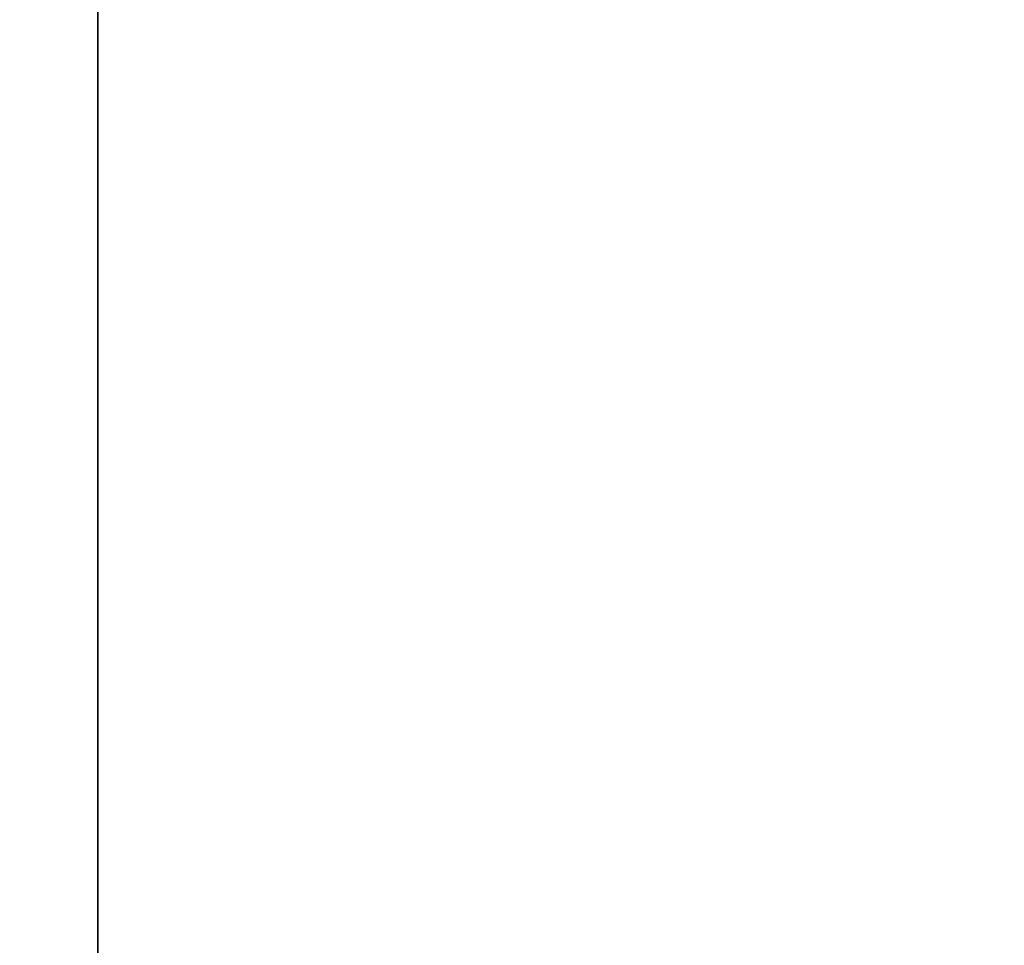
# Model space of a CAD drawing. Header units: millimetres. Extents: x 549 to 1049, y -22 to 79.
# Tile 79 of 127: x 664.64088 to 664.65073, y 47.97141 to 47.98066. Entities that reach past the tile are written whole.
import ezdxf

# ---------------------------------------------------------------- set-up
doc = ezdxf.new("R2010")
doc.units = ezdxf.units.MM
doc.header["$LTSCALE"] = 41.718519
doc.layers.add('34', color=7, linetype='CONTINUOUS')
doc.layers.add('35', color=7, linetype='CONTINUOUS')

msp = doc.modelspace()

# ---------------------------------------------------------------- linework, layer by layer
at = {"layer": '34', "color": 44, "linetype": 'Continuous', "true_color": 0x8c7500}
for points in [[(664.8620954, 77.3974301, 131.8269088), (658.1005531, -22.0025699, 136.2806055), (658.1005531, 77.3974301, 136.2806055), (664.8620954, 77.3974301, 131.8269088)], [(664.8620954, -22.0025699, 131.8269088), (658.1005531, -22.0025699, 136.2806055), (664.8620954, 77.3974301, 131.8269088), (664.8620954, -22.0025699, 131.8269088)]]:
    msp.add_3dface(points, dxfattribs=at)
at = {"layer": '35', "color": 44, "linetype": 'Continuous', "true_color": 0x8c7500}
for points in [[(657.8847809, -22.0025699, 549.1826163), (664.6416648, -22.0025699, 553.6433774), (657.8847809, 77.3974301, 549.1826163), (657.8847809, -22.0025699, 549.1826163)], [(657.8847809, 77.3974301, 549.1826163), (664.6416648, -22.0025699, 553.6433774), (664.6416648, 77.3974301, 553.6433774), (657.8847809, 77.3974301, 549.1826163)], [(664.6416648, 77.3974301, 553.6433774), (671.5394531, -22.0025699, 557.8829985), (671.5394531, 77.3974301, 557.8829985), (664.6416648, 77.3974301, 553.6433774)], [(664.6416648, -22.0025699, 553.6433774), (671.5394531, -22.0025699, 557.8829985), (664.6416648, 77.3974301, 553.6433774), (664.6416648, -22.0025699, 553.6433774)]]:
    msp.add_3dface(points, dxfattribs=at)

doc.saveas('drawing.dxf')
